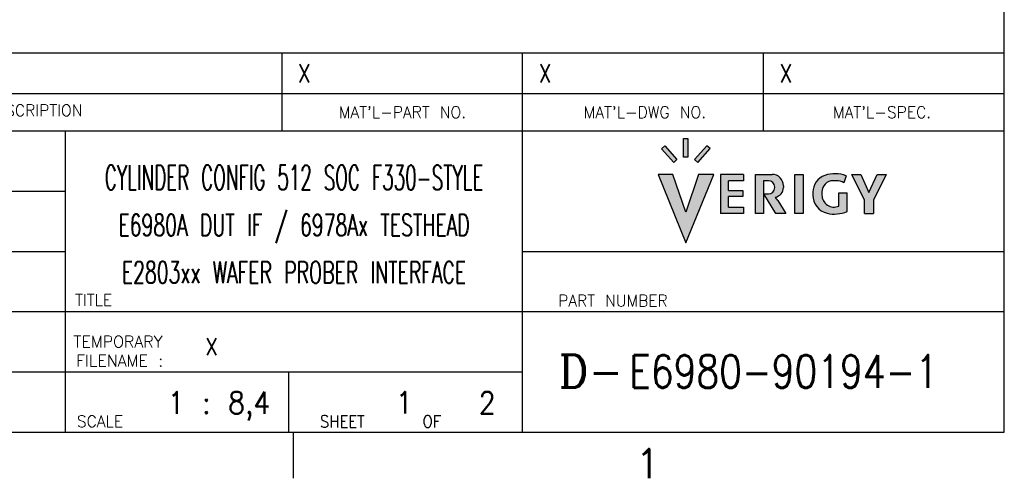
# Model space of a CAD drawing. Extents: x -1765 to 4890, y -3481 to 1222.
# Tile 73 of 98: x 3703 to 4836, y -3481 to -2953. Entities that reach past the tile are written whole.
import ezdxf

# ---------------------------------------------------------------- set-up
doc = ezdxf.new("R2010")
doc.units = 0
doc.layers.add('1', color=7, linetype='CONTINUOUS')
doc.styles.add('CONVERTER_1', font='txt.shx', dxfattribs={"width": 0.63})
doc.styles.add('CONVERTER_10', font='complex.shx', dxfattribs={"width": 0.95})
doc.styles.add('CONVERTER_11', font='txt.shx', dxfattribs={"width": 0.54})
doc.styles.add('CONVERTER_2', font='txt.shx', dxfattribs={"width": 0.9})
doc.styles.add('CONVERTER_3', font='txt.shx', dxfattribs={"width": 0.81})
doc.styles.add('CONVERTER_5', font='txt.shx', dxfattribs={"width": 0.99})
doc.styles.add('CONVERTER_7', font='txt.shx', dxfattribs={"width": 0.97875000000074})
doc.styles.add('CONVERTER_9', font='txt.shx', dxfattribs={"width": 0.97031249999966})

# ---------------------------------------------------------------- blocks, each defined once
blk = doc.blocks.new('ATA1_S', base_point=(-213.9843043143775, -428.2029650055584))
at = {"layer": '1', "linetype": 'CONTINUOUS'}
for color, points in [(8, [(522.2195131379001, -387.947733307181), (522.2195131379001, -390.5093996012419), (521.6373162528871, -390.5093996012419), (521.6373162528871, -387.947733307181)]), (8, [(520.7311898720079, -390.840176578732), (520.2985332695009, -391.2297423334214), (518.6100463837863, -389.3544876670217), (519.0427029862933, -388.9649219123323)]), (8, [(524.8399995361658, -388.9501364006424), (525.2726561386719, -389.3397021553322), (523.5731729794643, -391.2271694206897), (523.1405163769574, -390.8376036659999)]), (2, [(525.7707079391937, -392.8693795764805), (521.926689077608, -402.242749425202), (518.1467371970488, -392.8693795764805), (520.1732206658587, -392.8693795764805), (521.9420063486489, -398.0509318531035), (523.6778532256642, -392.8693795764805)]), (8, [(529.8539654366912, -392.8693795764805), (529.8539654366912, -393.7426749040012), (527.769700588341, -393.7426749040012), (527.769700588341, -395.0700838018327), (529.7491699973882, -395.0700838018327), (529.7491699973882, -395.9200912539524), (527.769700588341, -395.9200912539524), (527.769700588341, -397.3522955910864), (529.8539654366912, -397.3522955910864), (529.8539654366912, -398.2372348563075), (526.6751704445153, -398.2372348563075), (526.6751704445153, -392.8693795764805)]), (8, [(538.0137473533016, -392.8693795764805), (538.0137473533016, -398.2372348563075), (536.8726414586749, -398.2372348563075), (536.8726414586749, -392.8693795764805)]), (8, [(549.3967371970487, -392.8693795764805), (547.6451182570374, -396.4075064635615), (547.6451182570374, -398.2372348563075), (546.4206703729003, -398.2372348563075), (546.4206703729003, -396.4075064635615), (544.6690514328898, -392.8693795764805), (545.9193523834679, -392.8693795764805), (547.0328943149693, -395.3728261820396), (548.1464362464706, -392.8693795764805)])]:
    blk.add_hatch(color=color, dxfattribs=at).paths.add_polyline_path(points)
h = blk.add_hatch(color=8, dxfattribs=at)
edge = h.paths.add_edge_path()
edge.add_arc((533.7491519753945, -394.4351998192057), 1.5658202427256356, 360, 450, ccw=False)
edge.add_line((535.3149722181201, -394.4351998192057), (535.3149722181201, -394.6636120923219))
edge.add_arc((533.9759193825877, -394.6636120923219), 1.3390528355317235, 278.39401418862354, 360, ccw=False)
edge.add_arc((532.2127909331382, -397.8991712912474), 2.736325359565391, 391.99999999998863, 404.2929609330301, ccw=False)
edge.add_line((534.5333264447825, -396.4491397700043), (535.6506522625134, -398.2372348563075))
edge.add_line((535.6506522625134, -398.2372348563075), (534.2651385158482, -398.2372348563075))
edge.add_line((534.2651385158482, -398.2372348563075), (532.6489739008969, -395.547485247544))
edge.add_line((532.6489739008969, -395.547485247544), (533.2539952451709, -395.547485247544))
edge.add_arc((533.2539952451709, -394.6741899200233), 0.8732953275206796, -90, 0)
edge.add_line((534.1272905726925, -394.6741899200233), (534.1272905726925, -394.6159702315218))
edge.add_arc((533.2539952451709, -394.6159702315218), 0.8732953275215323, 0, 90)
edge.add_line((533.2539952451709, -393.7426749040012), (532.6019347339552, -393.7426749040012))
edge.add_line((532.6019347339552, -393.7426749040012), (532.6019347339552, -398.2372348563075))
edge.add_line((532.6019347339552, -398.2372348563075), (531.4957606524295, -398.2372348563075))
edge.add_line((531.4957606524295, -398.2372348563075), (531.4957606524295, -392.8693795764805))
edge.add_line((531.4957606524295, -392.8693795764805), (533.7491519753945, -392.8693795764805))
h = blk.add_hatch(color=8, dxfattribs=at)
edge = h.paths.add_edge_path()
edge.add_line((543.9146845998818, -393.0635088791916), (543.601166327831, -394.0284189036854))
edge.add_arc((542.522555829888, -395.921286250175), 2.1786113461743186, 60.32426010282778, 90)
edge.add_line((542.522555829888, -393.7426749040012), (542.139914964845, -393.7426749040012))
edge.add_arc((542.139914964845, -395.2910956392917), 1.548420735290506, 90, 180)
edge.add_line((540.5914942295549, -395.2910956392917), (540.5914942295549, -395.7016903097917))
edge.add_arc((542.2449333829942, -395.7016903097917), 1.653439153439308, 180, -66.50149325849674)
edge.add_line((542.9042011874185, -397.2180105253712), (542.9042011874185, -395.419401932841))
edge.add_line((542.9042011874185, -395.419401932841), (544.0336631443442, -395.419401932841))
edge.add_line((544.0336631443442, -395.419401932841), (544.0336631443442, -397.9496840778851))
edge.add_arc((542.3088339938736, -394.1036369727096), 4.215105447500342, 255.96186761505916, 294.15470915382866, ccw=False)
edge.add_arc((541.9049387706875, -395.71899153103), 2.550022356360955, 540, 255.9618676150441, ccw=False)
edge.add_line((539.3549164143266, -395.71899153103), (539.3549164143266, -395.3239237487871))
edge.add_arc((541.8001433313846, -395.3239237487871), 2.4452269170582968, 469.7235130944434, 540, ccw=False)
edge.add_arc((542.3895855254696, -396.9680456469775), 4.191817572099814, 428.6645488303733, 469.7235130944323, ccw=False)
at = {"layer": '1', "color": 7, "linetype": 'CONTINUOUS'}
for p, q in [((565.5756956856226, -428.2029650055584), (565.5756956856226, 118.9570349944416)), ((360.813465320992, -381.7685900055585), (466.5756956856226, -381.7685900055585)), ((466.5756956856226, -381.7685900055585), (565.5756956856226, -381.7685900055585)), ((466.5756956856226, -386.9279650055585), (360.813465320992, -386.9279650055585)), ((436.9428055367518, -428.2029650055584), (436.9428055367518, -386.9279650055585)), ((565.5756956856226, -386.9279650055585), (466.5756956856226, -386.9279650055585)), ((499.5756956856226, -428.2029650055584), (499.5756956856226, -386.9279650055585)), ((499.5756956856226, -403.4379650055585), (565.5756956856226, -403.4379650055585)), ((436.9428055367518, -411.6929650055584), (565.5756956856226, -411.6929650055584)), ((-213.9843043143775, -428.2029650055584), (565.5756956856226, -428.2029650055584))]:
    blk.add_line(p, q, dxfattribs=at)
at = {"layer": '1', "color": 1, "linetype": 'CONTINUOUS'}
for p, q in [((466.5756956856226, -376.2685900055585), (360.813465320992, -376.2685900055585)), ((466.5756956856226, -376.2685900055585), (466.5756956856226, -381.7685900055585)), ((499.5756956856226, -376.2685900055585), (466.5756956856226, -376.2685900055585)), ((532.5756956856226, -376.2685900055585), (499.5756956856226, -376.2685900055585)), ((499.5756956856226, -386.9279650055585), (499.5756956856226, -376.2685900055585)), ((532.5756956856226, -386.9279650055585), (532.5756956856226, -376.2685900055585)), ((565.5756956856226, -376.2685900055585), (532.5756956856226, -376.2685900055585)), ((466.5756956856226, -381.7685900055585), (466.5756956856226, -386.9279650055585)), ((360.813465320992, -395.1829650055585), (436.9428055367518, -395.1829650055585)), ((360.813465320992, -403.4379650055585), (436.9428055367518, -403.4379650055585)), ((360.813465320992, -411.6929650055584), (436.9428055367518, -411.6929650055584)), ((335.813465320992, -419.9479650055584), (499.5756956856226, -419.9479650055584)), ((467.5475706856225, -428.2029650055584), (467.5475706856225, -419.9479650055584)), ((468.1306956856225, -428.2029650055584), (468.1306956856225, -434.5529650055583))]:
    blk.add_line(p, q, dxfattribs=at)
at = {"layer": '1', "color": 8, "linetype": 'CONTINUOUS'}
for p, q in [((521.6373162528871, -387.947733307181), (522.2195131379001, -387.947733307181)), ((521.6373162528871, -390.5093996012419), (521.6373162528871, -387.947733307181)), ((522.2195131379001, -387.947733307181), (522.2195131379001, -390.5093996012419)), ((518.6100463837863, -389.3544876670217), (519.0427029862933, -388.9649219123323)), ((520.2985332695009, -391.2297423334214), (518.6100463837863, -389.3544876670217)), ((519.0427029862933, -388.9649219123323), (520.7311898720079, -390.840176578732)), ((524.8399995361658, -388.9501364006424), (523.1405163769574, -390.8376036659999)), ((523.5731729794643, -391.2271694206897), (525.2726561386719, -389.3397021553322)), ((525.2726561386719, -389.3397021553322), (524.8399995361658, -388.9501364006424)), ((520.7311898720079, -390.840176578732), (520.2985332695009, -391.2297423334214)), ((522.2195131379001, -390.5093996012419), (521.6373162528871, -390.5093996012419)), ((523.1405163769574, -390.8376036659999), (523.5731729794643, -391.2271694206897)), ((529.8539654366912, -392.8693795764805), (526.6751704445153, -392.8693795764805)), ((526.6751704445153, -392.8693795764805), (526.6751704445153, -398.2372348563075)), ((529.8539654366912, -393.7426749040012), (527.769700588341, -393.7426749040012)), ((527.769700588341, -395.0700838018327), (527.769700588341, -393.7426749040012)), ((529.8539654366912, -392.8693795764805), (529.8539654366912, -393.7426749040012)), ((531.4957606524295, -398.2372348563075), (531.4957606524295, -392.8693795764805)), ((531.4957606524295, -392.8693795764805), (533.7491519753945, -392.8693795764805)), ((533.2539952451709, -393.7426749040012), (532.6019347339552, -393.7426749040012)), ((532.6019347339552, -393.7426749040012), (532.6019347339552, -398.2372348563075)), ((536.8726414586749, -392.8693795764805), (538.0137473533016, -392.8693795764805)), ((536.8726414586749, -398.2372348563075), (536.8726414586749, -392.8693795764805)), ((538.0137473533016, -392.8693795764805), (538.0137473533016, -398.2372348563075)), ((542.522555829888, -393.7426749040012), (542.139914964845, -393.7426749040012)), ((543.9146845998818, -393.0635088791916), (543.601166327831, -394.0284189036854)), ((546.4206703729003, -396.4075064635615), (544.6690514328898, -392.8693795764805)), ((544.6690514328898, -392.8693795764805), (545.9193523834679, -392.8693795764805)), ((545.9193523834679, -392.8693795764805), (547.0328943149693, -395.3728261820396)), ((547.0328943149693, -395.3728261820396), (548.1464362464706, -392.8693795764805)), ((549.3967371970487, -392.8693795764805), (547.6451182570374, -396.4075064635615)), ((548.1464362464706, -392.8693795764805), (549.3967371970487, -392.8693795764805)), ((527.769700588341, -395.0700838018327), (529.7491699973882, -395.0700838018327)), ((529.7491699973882, -395.0700838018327), (529.7491699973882, -395.9200912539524)), ((534.1272905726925, -394.6741899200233), (534.1272905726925, -394.6159702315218)), ((535.3149722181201, -394.4351998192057), (535.3149722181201, -394.6636120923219)), ((529.7491699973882, -395.9200912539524), (527.769700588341, -395.9200912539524)), ((527.769700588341, -397.3522955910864), (527.769700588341, -395.9200912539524)), ((534.2651385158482, -398.2372348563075), (532.6489739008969, -395.547485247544)), ((532.6489739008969, -395.547485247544), (533.2539952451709, -395.547485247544)), ((534.5333264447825, -396.4491397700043), (535.6506522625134, -398.2372348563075)), ((539.3549164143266, -395.3239237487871), (539.3549164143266, -395.71899153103)), ((540.5914942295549, -395.2910956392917), (540.5914942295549, -395.7016903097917)), ((542.9042011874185, -397.2180105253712), (542.9042011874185, -395.419401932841)), ((542.9042011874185, -395.419401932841), (544.0336631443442, -395.419401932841)), ((544.0336631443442, -397.9496840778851), (544.0336631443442, -395.419401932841)), ((546.4206703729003, -398.2372348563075), (546.4206703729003, -396.4075064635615)), ((547.6451182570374, -396.4075064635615), (547.6451182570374, -398.2372348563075)), ((527.769700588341, -397.3522955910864), (529.8539654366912, -397.3522955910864)), ((529.8539654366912, -397.3522955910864), (529.8539654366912, -398.2372348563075)), ((529.8539654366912, -398.2372348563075), (526.6751704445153, -398.2372348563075)), ((532.6019347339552, -398.2372348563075), (531.4957606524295, -398.2372348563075)), ((535.6506522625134, -398.2372348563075), (534.2651385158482, -398.2372348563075)), ((538.0137473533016, -398.2372348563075), (536.8726414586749, -398.2372348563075)), ((546.4206703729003, -398.2372348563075), (547.6451182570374, -398.2372348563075))]:
    blk.add_line(p, q, dxfattribs=at)
at = {"layer": '1', "color": 2, "linetype": 'CONTINUOUS'}
for p, q in [((518.1467371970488, -392.8693795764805), (521.926689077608, -402.242749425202)), ((520.1732206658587, -392.8693795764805), (518.1467371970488, -392.8693795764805)), ((521.9420063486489, -398.0509318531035), (520.1732206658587, -392.8693795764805)), ((521.926689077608, -402.242749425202), (525.7707079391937, -392.8693795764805)), ((523.6778532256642, -392.8693795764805), (521.9420063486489, -398.0509318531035)), ((525.7707079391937, -392.8693795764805), (523.6778532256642, -392.8693795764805))]:
    blk.add_line(p, q, dxfattribs=at)
at = {"layer": '1', "color": 8, "linetype": 'CONTINUOUS'}
for centre, radius, start, end in [((533.2539952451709, -394.6159702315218), 0.87329532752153, 0, 90), ((533.7491519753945, -394.4351998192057), 1.56582024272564, 0, 90), ((541.8001433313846, -395.3239237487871), 2.4452269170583, 109.72351309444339, 180), ((542.139914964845, -395.2910956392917), 1.54842073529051, 90, 180), ((542.3895855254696, -396.9680456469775), 4.19181757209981, 68.66454883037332, 109.72351309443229), ((542.522555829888, -395.921286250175), 2.17861134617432, 60.32426010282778, 90), ((533.2539952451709, -394.6741899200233), 0.87329532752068, -90, 0), ((533.9759193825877, -394.6636120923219), 1.33905283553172, -81.60598581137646, 0), ((532.2127909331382, -397.8991712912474), 2.73632535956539, 31.99999999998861, 44.29296093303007), ((541.9049387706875, -395.71899153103), 2.55002235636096, 180, -104.0381323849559), ((542.2449333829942, -395.7016903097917), 1.65343915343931, 180, -66.50149325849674), ((542.3088339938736, -394.1036369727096), 4.21510544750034, -104.03813238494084, -65.84529084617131)]:
    blk.add_arc(centre, radius, start, end, dxfattribs=at)
at = {"layer": '1', "color": 1}
for s, height, style, width, p in [('TITLE', 1.60000000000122, 'CONVERTER_9', 0.97031249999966, (438.2740791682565, -410.9189320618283)), ('PART NUMBER', 1.60000000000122, 'CONVERTER_9', 0.97031249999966, (504.4458138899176, -410.9975052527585)), ('TEMPORARY', 1.60000000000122, 'CONVERTER_5', 0.99, (438.0440804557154, -416.6191055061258)), ('X', 2.3, 'CONVERTER_2', 0.9, (456.0814378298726, -417.6435455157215)), ('FILENAME :', 1.60000000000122, 'CONVERTER_5', 0.99, (438.4030103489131, -419.2298189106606)), ('D-', 4.5, 'CONVERTER_10', 0.95, (504.5599345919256, -422.1065892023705)), ('1 : 8,4', 3, 'CONVERTER_2', 0.9, (450.9471423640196, -425.6866254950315)), ('1', 3, 'CONVERTER_2', 0.9, (482.2089925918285, -425.6682138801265)), ('2', 3, 'CONVERTER_2', 0.9, (493.5687990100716, -425.6866254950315)), ('SCALE', 1.60000000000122, 'CONVERTER_9', 0.97031249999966, (438.5133657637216, -427.5324954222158))]:
    blk.add_text(s, height=height, dxfattribs=dict(at, style=style, width=width)).set_placement(p)
for s, insert, char_height, attachment_point, style in [('X', (468.8103673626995, -379.0185900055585), 2.5, 4, 'CONVERTER_3'), ('X', (501.8103673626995, -379.0185900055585), 2.5, 4, 'CONVERTER_3'), ('X', (534.8103673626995, -379.0185900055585), 2.5, 4, 'CONVERTER_3'), ('PART/MATERIAL-DESCRIPTION', (423.832090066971, -384.3482775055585), 1.6, 5, 'CONVERTER_9'), ("MAT'L-PART NO.", (483.1120381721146, -384.3482775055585), 1.6, 5, 'CONVERTER_9'), ("MAT'L-DWG NO.", (516.3279624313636, -384.3482775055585), 1.6, 5, 'CONVERTER_9'), ("MAT'L-SPEC.", (548.8273315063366, -384.3482775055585), 1.6, 5, 'CONVERTER_9'), ('CYLINDER CONFIG 512 SOC F330-STYLE', (468.2592506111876, -393.3104650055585), 3.4, 5, 'CONVERTER_11'), ('E6980A DUT IF / 6978Ax TESTHEAD', (468.2592506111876, -400.3104650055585), 3, 5, 'CONVERTER_1'), ('E2803xx WAFER PROBER INTERFACE', (468.2592506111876, -406.3104650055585), 3, 5, 'CONVERTER_1'), ('E6980-90194-1', (514.1725095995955, -419.8979650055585), 4.5, 4, 'CONVERTER_3'), ('SHEET      OF', (480.1190535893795, -426.7504308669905), 1.65, 5, 'CONVERTER_2')]:
    blk.add_mtext(s, dxfattribs=dict(at, insert=insert, char_height=char_height, attachment_point=attachment_point, style=style))
at = {"layer": '1', "color": 7, "insert": (516.7281956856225, -434.5529650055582), "char_height": 4, "attachment_point": 8, "style": 'CONVERTER_7'}
blk.add_mtext('1', dxfattribs=at)

msp = doc.modelspace()

# ---------------------------------------------------------------- block references
at = {"layer": '1', "xscale": 8.40000000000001, "yscale": 8.40000000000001, "zscale": 8.40000000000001}
msp.add_blockref('ATA1_S', (-1711.8744345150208, -3428.004672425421), dxfattribs=at)

doc.saveas('drawing.dxf')
